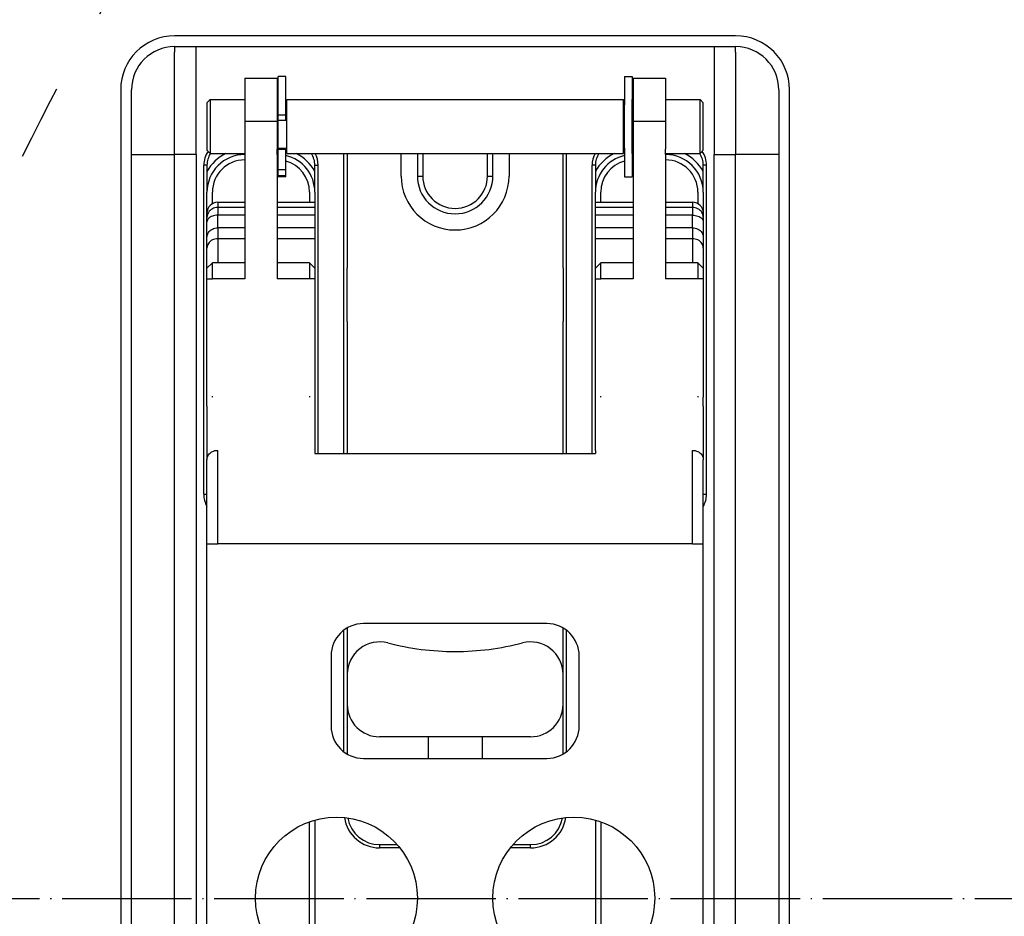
# Model space of a CAD drawing. Extents: x -1763 to 4575, y -3429 to 1051.
# Tile 151 of 174: x 3757 to 3848, y -1724 to -1640. Entities that reach past the tile are written whole.
import ezdxf

# ---------------------------------------------------------------- set-up
doc = ezdxf.new("R2010")
doc.units = 0
doc.linetypes.add('DASHED', pattern=[15, 7, -8])
doc.linetypes.add('DOT_CENTER', pattern=[14, 12, -1, 0, -1])
doc.layers.get('0').update_dxf_attribs({"linetype": 'CONTINUOUS'})
doc.layers.add('1', color=7, linetype='CONTINUOUS')

# ---------------------------------------------------------------- blocks, each defined once
blk = doc.blocks.new('E7018-24101__1', base_point=(4200, -1958.679))
at = {"color": 1, "linetype": 'CONTINUOUS'}
for p, q in [((3823, -1641.879), (3771, -1641.879)), ((3766, -1646.879), (3766, -1796.879)), ((3828, -1796.879), (3828, -1646.879))]:
    blk.add_line(p, q, dxfattribs=at)
for centre, start, end in [((3771, -1646.879), 90, 180), ((3823, -1646.879), 0, 90)]:
    blk.add_arc(centre, 5, start, end, dxfattribs=at)
blk = doc.blocks.new('BUSHING_E7018-21701_2__69', base_point=(3802, -1659.879))
at = {"color": 1, "linetype": 'CONTINUOUS'}
blk.add_arc((3797, -1654.879), 5, 180, 0, dxfattribs=at)
blk = doc.blocks.new('BUSHINGS_POGOTOWER__71', base_point=(4008, -1793.379))
blk.add_blockref('BUSHING_E7018-21701_2__69', (3802, -1659.879))
blk = doc.blocks.new('SMALLPARTS__109', base_point=(4240, -1972.179))
blk.add_blockref('BUSHINGS_POGOTOWER__71', (4008, -1793.379))
blk = doc.blocks.new('E7018-64101__110', base_point=(4240, -1972.179))
for name, p in [('SMALLPARTS__109', (4240, -1972.179)), ('E7018-24101__1', (4200, -1958.679))]:
    blk.add_blockref(name, p)
blk = doc.blocks.new('STIFF_ASSY_DUTBD__112', base_point=(4240, -1972.179))
blk.add_blockref('E7018-64101__110', (4240, -1972.179))
blk = doc.blocks.new('Z_STAGE_PLATE__113', base_point=(3827, -1800.879))
at = {"color": 1, "linetype": 'CONTINUOUS'}
for p, q in [((3771, -1642.879), (3773, -1642.879)), ((3771, -1642.879), (3771, -1643.379)), ((3771, -1652.879), (3771, -1643.379)), ((3773, -1652.879), (3773, -1642.879)), ((3773, -1642.879), (3821, -1642.879)), ((3821, -1642.879), (3821, -1652.879)), ((3821, -1642.879), (3823, -1642.879)), ((3823, -1643.379), (3823, -1642.879)), ((3823, -1643.379), (3823, -1652.879)), ((3767, -1652.879), (3767, -1646.879)), ((3827, -1646.879), (3827, -1652.879)), ((3767, -1663.379), (3767, -1652.879)), ((3767, -1652.879), (3771, -1652.879)), ((3773, -1652.879), (3771, -1652.879)), ((3771, -1663.379), (3771, -1652.879)), ((3773, -1652.879), (3773, -1790.879)), ((3786.7, -1680.62), (3786.7, -1652.79)), ((3787, -1652.79), (3787, -1655.874)), ((3807, -1655.974), (3807, -1652.79)), ((3807.3, -1652.79), (3807.3, -1680.62)), ((3821, -1790.879), (3821, -1652.879)), ((3821, -1652.879), (3823, -1652.879)), ((3827, -1652.879), (3823, -1652.879)), ((3823, -1663.379), (3823, -1652.879)), ((3827, -1652.879), (3827, -1663.379)), ((3774, -1653.879), (3773.7, -1653.879)), ((3773.7, -1684.379), (3773.7, -1653.879)), ((3774, -1653.879), (3774, -1656.379)), ((3784, -1653.879), (3784.3, -1653.879)), ((3784, -1656.379), (3784, -1653.879)), ((3784.3, -1680.62), (3784.3, -1653.879)), ((3810, -1653.879), (3809.7, -1653.879)), ((3809.7, -1680.62), (3809.7, -1653.879)), ((3810, -1653.879), (3810, -1656.379)), ((3820.3, -1653.879), (3820, -1653.879)), ((3820, -1656.379), (3820, -1653.879)), ((3820.3, -1684.379), (3820.3, -1653.879)), ((3774, -1658.302), (3774, -1656.379)), ((3784, -1656.379), (3784, -1657.302)), ((3787, -1655.874), (3787, -1663.379)), ((3807, -1663.379), (3807, -1655.974)), ((3810, -1657.302), (3810, -1656.379)), ((3820, -1656.379), (3820, -1658.302)), ((3784, -1657.302), (3784, -1657.787)), ((3810, -1657.787), (3810, -1657.302)), ((3784, -1657.787), (3784, -1658.516)), ((3810, -1658.516), (3810, -1657.787)), ((3774, -1658.715), (3774, -1658.302)), ((3774, -1659.122), (3774, -1658.715)), ((3774, -1660.553), (3774, -1659.122)), ((3784, -1658.516), (3784, -1659.687)), ((3810, -1659.687), (3810, -1658.516)), ((3820, -1658.302), (3820, -1658.715)), ((3820, -1658.715), (3820, -1659.122)), ((3820, -1659.122), (3820, -1660.553)), ((3784, -1659.687), (3784, -1660.687)), ((3810, -1660.687), (3810, -1659.687)), ((3774, -1661.553), (3774, -1660.553)), ((3784, -1660.687), (3784, -1663.424)), ((3810, -1663.424), (3810, -1660.687)), ((3820, -1660.553), (3820, -1661.553)), ((3774, -1663.424), (3774, -1661.553)), ((3820, -1661.553), (3820, -1663.424)), ((3767, -1665.379), (3767, -1663.379)), ((3771, -1663.879), (3771, -1663.379)), ((3774, -1664.424), (3774, -1663.424)), ((3784, -1663.424), (3784, -1664.424)), ((3787, -1668.379), (3787, -1663.379)), ((3807, -1663.379), (3807, -1668.379)), ((3810, -1664.424), (3810, -1663.424)), ((3820, -1663.424), (3820, -1664.424)), ((3823, -1663.879), (3823, -1663.379)), ((3827, -1663.379), (3827, -1665.379)), ((3771, -1667.879), (3771, -1663.879)), ((3774, -1668.383), (3774, -1664.424)), ((3784, -1664.424), (3784, -1668.883)), ((3810, -1668.883), (3810, -1664.424)), ((3820, -1664.424), (3820, -1668.383)), ((3823, -1667.879), (3823, -1663.879)), ((3767, -1665.879), (3767, -1665.379)), ((3827, -1665.379), (3827, -1665.879)), ((3767, -1666.379), (3767, -1665.879)), ((3767, -1668.379), (3767, -1666.379)), ((3827, -1665.879), (3827, -1666.379)), ((3827, -1666.379), (3827, -1668.379)), ((3771, -1668.316), (3771, -1667.879)), ((3823, -1668.379), (3823, -1667.879)), ((3767, -1694.879), (3767, -1668.379)), ((3771, -1668.379), (3771, -1668.316)), ((3771, -1694.879), (3771, -1668.379)), ((3774, -1669.379), (3774, -1668.383)), ((3784, -1668.883), (3784, -1669.879)), ((3787, -1668.379), (3787, -1680.62)), ((3807, -1680.62), (3807, -1668.379)), ((3810, -1669.879), (3810, -1668.883)), ((3820, -1668.383), (3820, -1669.379)), ((3823, -1694.879), (3823, -1668.379)), ((3827, -1668.379), (3827, -1694.879)), ((3774, -1675.29), (3774, -1669.379)), ((3784, -1669.879), (3784, -1675.29)), ((3810, -1675.29), (3810, -1669.879)), ((3820, -1669.379), (3820, -1675.29)), ((3774, -1675.379), (3774, -1675.29)), ((3774, -1676.209), (3774, -1675.379)), ((3784, -1675.29), (3784, -1675.343)), ((3784, -1675.343), (3784, -1675.379)), ((3784, -1675.379), (3784, -1680.313)), ((3810, -1675.343), (3810, -1675.29)), ((3810, -1675.379), (3810, -1675.343)), ((3810, -1680.313), (3810, -1675.379)), ((3820, -1675.29), (3820, -1675.379)), ((3820, -1676.209), (3820, -1675.379)), ((3774, -1676.209), (3774, -1681.179)), ((3820, -1676.209), (3820, -1681.179)), ((3784, -1680.313), (3784, -1680.62)), ((3810, -1680.313), (3810, -1680.62)), ((3774, -1684.379), (3774, -1681.179)), ((3820, -1684.379), (3820, -1681.179)), ((3773.7, -1684.379), (3774, -1684.379)), ((3820, -1684.379), (3820.3, -1684.379)), ((3767, -1696.879), (3767, -1694.879)), ((3771, -1695.379), (3771, -1694.879)), ((3771, -1699.379), (3771, -1695.379)), ((3823, -1695.379), (3823, -1694.879)), ((3823, -1699.379), (3823, -1695.379)), ((3827, -1694.879), (3827, -1696.879)), ((3767, -1697.879), (3767, -1696.879)), ((3786.7, -1708.279), (3786.7, -1696.979)), ((3787, -1696.781), (3787, -1697.379)), ((3787, -1697.379), (3787, -1701.077)), ((3807, -1697.879), (3807, -1696.781)), ((3807.3, -1696.979), (3807.3, -1708.279)), ((3827, -1696.879), (3827, -1697.879)), ((3767, -1699.879), (3767, -1697.879)), ((3807, -1701.077), (3807, -1697.879)), ((3827, -1697.879), (3827, -1699.879)), ((3767, -1743.879), (3767, -1699.879)), ((3771, -1699.816), (3771, -1699.379)), ((3771, -1699.879), (3771, -1699.816)), ((3771, -1743.879), (3771, -1699.879)), ((3823, -1699.879), (3823, -1699.379)), ((3823, -1743.879), (3823, -1699.879)), ((3827, -1699.879), (3827, -1743.879)), ((3787, -1701.077), (3787, -1703.879)), ((3807, -1703.879), (3807, -1701.077)), ((3787, -1703.879), (3787, -1708.477)), ((3807, -1708.477), (3807, -1703.879)), ((3790, -1716.879), (3791.63, -1716.879)), ((3790, -1716.879), (3790, -1717.179)), ((3791.881, -1717.179), (3790, -1717.179)), ((3804, -1717.179), (3802.119, -1717.179)), ((3802.37, -1716.879), (3804, -1716.879)), ((3804, -1717.179), (3804, -1716.879))]:
    blk.add_line(p, q, dxfattribs=at)
for centre, radius, start, end in [((3771, -1646.879), 4, 90, 180), ((3823, -1646.879), 4, 0, 90), ((3776, -1653.879), 2.3, 145.83675, 180), ((3818, -1653.879), 2.3, 0, 34.16325), ((3776, -1653.879), 2, 147.02803, 180), ((3782, -1653.879), 2, 0, 32.97197), ((3782, -1653.879), 2.3, 0, 28.24497), ((3812, -1653.879), 2.3, 151.75503, 180), ((3812, -1653.879), 2, 147.02803, 180), ((3818, -1653.879), 2, 0, 32.97197), ((3776, -1684.379), 2.3, 180, -150.40815), ((3818, -1684.379), 2.3, -29.59185, 0), ((3790, -1713.879), 3.3, -171.44339, -90), ((3790, -1713.879), 3, -169.86037, -90), ((3804, -1713.879), 3.3, -90, -8.55661), ((3804, -1713.879), 3, -90, -10.13963)]:
    blk.add_arc(centre, radius, start, end, dxfattribs=at)
blk = doc.blocks.new('PIN_E7018-23703_3__116', base_point=(3827, -1699.879))
at = {"color": 1, "linetype": 'CONTINUOUS'}
for p, q in [((3823, -1695.379), (3823, -1694.879)), ((3823, -1699.379), (3823, -1695.379)), ((3827, -1694.879), (3827, -1696.879)), ((3827, -1697.879), (3827, -1699.879)), ((3823, -1699.879), (3823, -1699.379))]:
    blk.add_line(p, q, dxfattribs=at)
blk = doc.blocks.new('PIN_E7018-23703_4__117', base_point=(3827, -1668.379))
at = {"color": 1, "linetype": 'CONTINUOUS'}
for p, q in [((3823, -1663.879), (3823, -1663.379)), ((3827, -1663.379), (3827, -1665.379)), ((3823, -1667.879), (3823, -1663.879)), ((3827, -1666.379), (3827, -1668.379)), ((3823, -1668.379), (3823, -1667.879))]:
    blk.add_line(p, q, dxfattribs=at)
blk = doc.blocks.new('PIN_E7018-23703_6__118', base_point=(3790.5, -1699.879))
at = {"color": 1, "linetype": 'CONTINUOUS'}
for p, q in [((3767, -1696.879), (3767, -1694.879)), ((3771, -1695.379), (3771, -1694.879)), ((3771, -1699.379), (3771, -1695.379)), ((3767, -1699.879), (3767, -1697.879)), ((3771, -1699.816), (3771, -1699.379)), ((3771, -1699.879), (3771, -1699.816))]:
    blk.add_line(p, q, dxfattribs=at)
blk = doc.blocks.new('PIN_E7018-23703_5__121', base_point=(3771, -1668.379))
at = {"color": 1, "linetype": 'CONTINUOUS'}
for p, q in [((3767, -1665.379), (3767, -1663.379)), ((3771, -1663.879), (3771, -1663.379)), ((3771, -1667.879), (3771, -1663.879)), ((3767, -1668.379), (3767, -1666.379)), ((3771, -1668.316), (3771, -1667.879)), ((3771, -1668.379), (3771, -1668.316))]:
    blk.add_line(p, q, dxfattribs=at)
blk = doc.blocks.new('LATCHPINS__122', base_point=(3827, -1780.379))
for name, p in [('PIN_E7018-23703_5__121', (3771, -1668.379)), ('PIN_E7018-23703_4__117', (3827, -1668.379)), ('PIN_E7018-23703_6__118', (3790.5, -1699.879)), ('PIN_E7018-23703_3__116', (3827, -1699.879))]:
    blk.add_blockref(name, p)
blk = doc.blocks.new('RETAIN_RING_DIN6799-4__123', base_point=(3813.4, -1654.94))
at = {"color": 1, "linetype": 'CONTINUOUS'}
for p, q in [((3812.7, -1645.64), (3812.7, -1648.29)), ((3812.7, -1645.64), (3813.4, -1645.64)), ((3813.4, -1645.64), (3813.4, -1647.79)), ((3813.4, -1647.848), (3813.4, -1647.79)), ((3813.4, -1648.033), (3813.4, -1647.848)), ((3813.4, -1648.131), (3813.4, -1648.033)), ((3813.4, -1648.29), (3813.4, -1648.131)), ((3812.7, -1652.29), (3812.7, -1648.29)), ((3813.4, -1648.316), (3813.4, -1648.29)), ((3813.4, -1648.598), (3813.4, -1648.316)), ((3813.4, -1648.636), (3813.4, -1648.598)), ((3813.4, -1651.945), (3813.4, -1648.636)), ((3812.7, -1652.29), (3812.7, -1654.94)), ((3813.4, -1651.983), (3813.4, -1651.945)), ((3813.4, -1652.265), (3813.4, -1651.983)), ((3813.4, -1652.29), (3813.4, -1652.265)), ((3813.4, -1652.45), (3813.4, -1652.29)), ((3813.4, -1652.548), (3813.4, -1652.45)), ((3813.4, -1652.733), (3813.4, -1652.548)), ((3813.4, -1652.79), (3813.4, -1652.733)), ((3813.4, -1652.79), (3813.4, -1654.94)), ((3812.7, -1654.94), (3813.4, -1654.94))]:
    blk.add_line(p, q, dxfattribs=at)
blk = doc.blocks.new('RAIL_E7018-23701_2__124', base_point=(3784, -1766.79))
at = {"color": 1, "linetype": 'CONTINUOUS'}
for p, q in [((3777.5, -1645.79), (3777.5, -1649.79)), ((3777.5, -1645.79), (3780.5, -1645.79)), ((3780.5, -1645.79), (3780.5, -1649.79)), ((3777.5, -1649.79), (3780.5, -1649.79)), ((3777.5, -1649.79), (3777.5, -1652.379)), ((3780.5, -1649.79), (3780.5, -1652.379)), ((3777.5, -1652.379), (3777.5, -1652.879)), ((3780.5, -1652.879), (3780.5, -1652.379)), ((3777.5, -1652.879), (3777.5, -1653.379)), ((3777.5, -1653.379), (3777.5, -1662.924)), ((3780.5, -1652.879), (3780.5, -1653.379)), ((3780.5, -1653.379), (3780.5, -1662.924)), ((3774, -1663.424), (3774.5, -1662.924)), ((3774, -1664.424), (3774, -1663.424)), ((3777.5, -1662.924), (3774.5, -1662.924)), ((3774.5, -1664.424), (3774.5, -1662.924)), ((3777.5, -1662.924), (3777.5, -1664.424)), ((3780.5, -1662.924), (3780.5, -1664.424)), ((3783.5, -1662.924), (3780.5, -1662.924)), ((3783.5, -1662.924), (3783.5, -1664.424)), ((3784, -1663.424), (3783.5, -1662.924)), ((3784, -1663.424), (3784, -1664.424)), ((3774, -1664.424), (3774.5, -1664.424)), ((3774, -1668.383), (3774, -1664.424)), ((3777.5, -1664.424), (3774.5, -1664.424)), ((3783.5, -1664.424), (3780.5, -1664.424)), ((3784, -1664.424), (3783.5, -1664.424)), ((3784, -1664.424), (3784, -1668.883)), ((3774, -1669.379), (3774, -1668.383)), ((3784, -1668.883), (3784, -1669.879)), ((3774, -1675.29), (3774, -1669.379)), ((3784, -1669.879), (3784, -1675.29)), ((3774, -1675.379), (3774, -1675.29)), ((3774, -1676.209), (3774, -1675.379)), ((3774.5, -1675.379), (3774.5, -1675.29)), ((3783.5, -1675.29), (3783.5, -1675.379)), ((3784, -1675.29), (3784, -1675.343)), ((3784, -1675.343), (3784, -1675.379)), ((3784, -1675.379), (3784, -1680.313)), ((3774, -1676.209), (3774, -1681.179)), ((3784, -1680.313), (3784, -1680.62)), ((3774, -1684.379), (3774, -1681.179)), ((3774, -1688.973), (3774, -1684.379)), ((3774, -1737.29), (3774, -1688.973)), ((3783.5, -1728.905), (3783.5, -1714.763)), ((3784, -1714.605), (3784, -1729.062)), ((3774, -1748.157), (3774, -1737.29)), ((3774, -1749.157), (3774, -1748.157)), ((3777.5, -1762.591), (3777.5, -1762.79)), ((3777.5, -1762.79), (3777.5, -1764.379)), ((3777.5, -1762.79), (3777.704, -1762.79)), ((3777.5, -1764.379), (3777.5, -1764.879)), ((3777.5, -1764.879), (3777.5, -1765.379)), ((3780.5, -1764.879), (3780.5, -1764.785)), ((3780.5, -1764.879), (3780.5, -1765.379)), ((3777.5, -1765.379), (3777.5, -1766.79)), ((3780.5, -1765.379), (3780.5, -1766.79)), ((3777.5, -1766.79), (3780.5, -1766.79))]:
    blk.add_line(p, q, dxfattribs=at)
blk = doc.blocks.new('RAIL_E7018-23701_1__125', base_point=(3820, -1766.79))
at = {"color": 1, "linetype": 'CONTINUOUS'}
for p, q in [((3813.5, -1645.79), (3816.5, -1645.79)), ((3813.5, -1645.79), (3813.5, -1649.79)), ((3816.5, -1645.79), (3816.5, -1649.79)), ((3813.5, -1649.79), (3813.5, -1652.379)), ((3813.5, -1649.79), (3816.5, -1649.79)), ((3816.5, -1649.79), (3816.5, -1652.379)), ((3813.5, -1652.379), (3813.5, -1652.879)), ((3816.5, -1652.879), (3816.5, -1652.379)), ((3813.5, -1652.879), (3813.5, -1653.379)), ((3813.5, -1653.379), (3813.5, -1662.924)), ((3816.5, -1652.879), (3816.5, -1653.379)), ((3816.5, -1653.379), (3816.5, -1662.924)), ((3810, -1663.424), (3810.5, -1662.924)), ((3810, -1664.424), (3810, -1663.424)), ((3813.5, -1662.924), (3810.5, -1662.924)), ((3810.5, -1664.424), (3810.5, -1662.924)), ((3813.5, -1662.924), (3813.5, -1664.424)), ((3819.5, -1662.924), (3816.5, -1662.924)), ((3816.5, -1662.924), (3816.5, -1664.424)), ((3819.5, -1662.924), (3819.5, -1664.424)), ((3820, -1663.424), (3819.5, -1662.924)), ((3820, -1663.424), (3820, -1664.424)), ((3810, -1668.883), (3810, -1664.424)), ((3810, -1664.424), (3810.5, -1664.424)), ((3813.5, -1664.424), (3810.5, -1664.424)), ((3819.5, -1664.424), (3816.5, -1664.424)), ((3820, -1664.424), (3819.5, -1664.424)), ((3820, -1664.424), (3820, -1668.383)), ((3810, -1669.879), (3810, -1668.883)), ((3820, -1668.383), (3820, -1669.379)), ((3810, -1675.29), (3810, -1669.879)), ((3820, -1669.379), (3820, -1675.29)), ((3810, -1675.343), (3810, -1675.29)), ((3810, -1675.379), (3810, -1675.343)), ((3810, -1680.313), (3810, -1675.379)), ((3819.5, -1675.29), (3819.5, -1675.379)), ((3820, -1675.29), (3820, -1675.379)), ((3820, -1676.209), (3820, -1675.379)), ((3820, -1676.209), (3820, -1681.179)), ((3810, -1680.313), (3810, -1680.62)), ((3820, -1684.379), (3820, -1681.179)), ((3820, -1688.973), (3820, -1684.379)), ((3820, -1737.29), (3820, -1688.973)), ((3810, -1714.605), (3810, -1729.062)), ((3810.5, -1714.763), (3810.5, -1728.905)), ((3820, -1748.157), (3820, -1737.29)), ((3820, -1749.157), (3820, -1748.157)), ((3816.296, -1762.79), (3816.5, -1762.79)), ((3816.5, -1762.591), (3816.5, -1762.79)), ((3816.5, -1762.79), (3816.5, -1764.379)), ((3813.5, -1764.785), (3813.5, -1764.879)), ((3813.5, -1764.879), (3813.5, -1765.379)), ((3816.5, -1764.879), (3816.5, -1764.379)), ((3816.5, -1764.879), (3816.5, -1765.379)), ((3813.5, -1765.379), (3813.5, -1766.79)), ((3816.5, -1765.379), (3816.5, -1766.79)), ((3813.5, -1766.79), (3816.5, -1766.79))]:
    blk.add_line(p, q, dxfattribs=at)
blk = doc.blocks.new('RETAIN_RING_DIN6799-4__126', base_point=(3781.3, -1654.94))
at = {"color": 1, "linetype": 'CONTINUOUS'}
for p, q in [((3780.6, -1647.79), (3780.6, -1645.64)), ((3781.3, -1645.64), (3780.6, -1645.64)), ((3781.3, -1648.29), (3781.3, -1645.64)), ((3780.6, -1648.29), (3780.6, -1647.79)), ((3780.6, -1648.31), (3780.6, -1648.29)), ((3780.6, -1648.613), (3780.6, -1648.31)), ((3780.6, -1648.876), (3780.6, -1648.613)), ((3780.6, -1649.134), (3780.6, -1648.876)), ((3780.6, -1649.225), (3780.6, -1649.134)), ((3781.3, -1649.225), (3781.3, -1648.29)), ((3780.6, -1649.261), (3780.6, -1649.225)), ((3781.3, -1649.225), (3780.6, -1649.225)), ((3780.6, -1649.365), (3780.6, -1649.261)), ((3780.6, -1649.382), (3780.6, -1649.365)), ((3780.6, -1649.544), (3780.6, -1649.382)), ((3780.6, -1649.717), (3780.6, -1649.544)), ((3780.6, -1651.718), (3780.6, -1649.717)), ((3781.3, -1649.717), (3780.6, -1649.717)), ((3781.3, -1649.717), (3781.3, -1649.225)), ((3780.6, -1651.782), (3780.6, -1651.718)), ((3780.6, -1651.809), (3780.6, -1651.782)), ((3780.6, -1651.913), (3780.6, -1651.809)), ((3780.6, -1652.29), (3780.6, -1651.913)), ((3780.6, -1652.29), (3780.6, -1652.29)), ((3780.6, -1652.427), (3780.6, -1652.29)), ((3780.6, -1652.79), (3780.6, -1652.427)), ((3781.3, -1652.427), (3780.6, -1652.427)), ((3781.3, -1652.427), (3781.3, -1652.29)), ((3781.3, -1654.289), (3781.3, -1652.427)), ((3780.6, -1654.289), (3780.6, -1652.79)), ((3781.3, -1654.289), (3780.6, -1654.289)), ((3780.6, -1654.863), (3780.6, -1654.289)), ((3781.3, -1654.863), (3781.3, -1654.289)), ((3781.3, -1654.863), (3780.6, -1654.863)), ((3780.6, -1654.94), (3780.6, -1654.863)), ((3781.3, -1654.94), (3780.6, -1654.94)), ((3781.3, -1654.94), (3781.3, -1654.863))]:
    blk.add_line(p, q, dxfattribs=at)
blk = doc.blocks.new('PIN_E7018-23702_2__131', base_point=(3820, -1652.79))
at = {"color": 1, "linetype": 'CONTINUOUS'}
for p, q in [((3774, -1648.09), (3774.3, -1647.79)), ((3774, -1648.09), (3774, -1652.49)), ((3774.3, -1647.79), (3777.5, -1647.79)), ((3774.3, -1647.79), (3774.3, -1652.79)), ((3780.5, -1647.79), (3780.6, -1647.79)), ((3780.6, -1648.29), (3780.6, -1647.79)), ((3781.4, -1647.79), (3812.6, -1647.79)), ((3781.4, -1648.29), (3781.4, -1647.79)), ((3812.6, -1648.29), (3812.6, -1647.79)), ((3813.4, -1647.848), (3813.4, -1647.79)), ((3813.4, -1647.79), (3813.5, -1647.79)), ((3813.4, -1648.033), (3813.4, -1647.848)), ((3813.4, -1648.131), (3813.4, -1648.033)), ((3813.4, -1648.29), (3813.4, -1648.131)), ((3816.5, -1647.79), (3819.7, -1647.79)), ((3819.7, -1652.79), (3819.7, -1647.79)), ((3820, -1648.09), (3819.7, -1647.79)), ((3820, -1652.49), (3820, -1648.09)), ((3780.6, -1648.31), (3780.6, -1648.29)), ((3780.6, -1648.613), (3780.6, -1648.31)), ((3780.6, -1648.876), (3780.6, -1648.613)), ((3780.6, -1649.134), (3780.6, -1648.876)), ((3780.6, -1649.225), (3780.6, -1649.134)), ((3781.3, -1648.29), (3781.4, -1648.29)), ((3781.4, -1652.29), (3781.4, -1648.29)), ((3812.6, -1652.29), (3812.6, -1648.29)), ((3812.6, -1648.29), (3812.7, -1648.29)), ((3813.4, -1648.316), (3813.4, -1648.29)), ((3813.4, -1648.598), (3813.4, -1648.316)), ((3813.4, -1648.636), (3813.4, -1648.598)), ((3813.4, -1651.945), (3813.4, -1648.636)), ((3780.6, -1649.261), (3780.6, -1649.225)), ((3780.6, -1649.365), (3780.6, -1649.261)), ((3780.6, -1649.382), (3780.6, -1649.365)), ((3780.6, -1649.544), (3780.6, -1649.382)), ((3780.6, -1649.717), (3780.6, -1649.544)), ((3780.6, -1651.718), (3780.6, -1649.717)), ((3780.6, -1651.782), (3780.6, -1651.718)), ((3780.6, -1651.809), (3780.6, -1651.782)), ((3780.6, -1651.913), (3780.6, -1651.809)), ((3774, -1652.49), (3774.3, -1652.79)), ((3780.6, -1652.29), (3780.6, -1651.913)), ((3780.6, -1652.29), (3780.6, -1652.29)), ((3780.6, -1652.427), (3780.6, -1652.29)), ((3780.6, -1652.29), (3781.4, -1652.29)), ((3780.6, -1652.79), (3780.6, -1652.427)), ((3781.4, -1652.79), (3781.4, -1652.29)), ((3812.6, -1652.79), (3812.6, -1652.29)), ((3812.6, -1652.29), (3812.7, -1652.29)), ((3813.4, -1651.983), (3813.4, -1651.945)), ((3813.4, -1652.265), (3813.4, -1651.983)), ((3813.4, -1652.29), (3813.4, -1652.265)), ((3813.4, -1652.45), (3813.4, -1652.29)), ((3813.4, -1652.548), (3813.4, -1652.45)), ((3813.4, -1652.733), (3813.4, -1652.548)), ((3813.4, -1652.79), (3813.4, -1652.733)), ((3820, -1652.49), (3819.7, -1652.79)), ((3774.3, -1652.79), (3777.5, -1652.79)), ((3780.5, -1652.79), (3780.6, -1652.79)), ((3781.4, -1652.79), (3812.6, -1652.79)), ((3813.4, -1652.79), (3813.5, -1652.79)), ((3816.5, -1652.79), (3819.7, -1652.79))]:
    blk.add_line(p, q, dxfattribs=at)
blk = doc.blocks.new('LEVER_E7018-25001__132', base_point=(3820, -1766.12))
at = {"color": 1, "linetype": 'CONTINUOUS'}
for p, q in [((3775, -1657.302), (3775, -1657.787)), ((3775, -1657.302), (3777.5, -1657.302)), ((3780.5, -1657.302), (3784, -1657.302)), ((3784, -1657.302), (3784, -1657.787)), ((3810, -1657.302), (3813.5, -1657.302)), ((3810, -1657.787), (3810, -1657.302)), ((3816.5, -1657.302), (3819, -1657.302)), ((3819, -1657.302), (3819, -1657.787)), ((3775, -1657.787), (3775, -1658.516)), ((3777.5, -1657.787), (3775, -1657.787)), ((3784, -1657.787), (3780.5, -1657.787)), ((3784, -1657.787), (3784, -1658.516)), ((3813.5, -1657.787), (3810, -1657.787)), ((3810, -1658.516), (3810, -1657.787)), ((3819, -1657.787), (3816.5, -1657.787)), ((3819, -1657.787), (3819, -1658.516)), ((3774, -1658.715), (3774, -1658.302)), ((3774, -1659.122), (3774, -1658.715)), ((3774, -1660.553), (3774, -1659.122)), ((3775, -1659.687), (3775, -1658.516)), ((3777.5, -1658.516), (3775, -1658.516)), ((3784, -1658.516), (3780.5, -1658.516)), ((3784, -1658.516), (3784, -1659.687)), ((3813.5, -1658.516), (3810, -1658.516)), ((3810, -1659.687), (3810, -1658.516)), ((3819, -1658.516), (3816.5, -1658.516)), ((3819, -1659.687), (3819, -1658.516)), ((3820, -1658.302), (3820, -1658.715)), ((3820, -1658.715), (3820, -1659.122)), ((3820, -1659.122), (3820, -1660.553)), ((3775, -1659.687), (3775, -1660.687)), ((3777.5, -1659.687), (3775, -1659.687)), ((3784, -1659.687), (3780.5, -1659.687)), ((3784, -1659.687), (3784, -1660.687)), ((3813.5, -1659.687), (3810, -1659.687)), ((3810, -1660.687), (3810, -1659.687)), ((3819, -1659.687), (3816.5, -1659.687)), ((3819, -1659.687), (3819, -1660.687)), ((3774, -1661.553), (3774, -1660.553)), ((3775, -1660.687), (3775, -1662.924)), ((3777.5, -1660.687), (3775, -1660.687)), ((3784, -1660.687), (3780.5, -1660.687)), ((3784, -1660.687), (3784, -1663.424)), ((3813.5, -1660.687), (3810, -1660.687)), ((3810, -1663.424), (3810, -1660.687)), ((3819, -1660.687), (3816.5, -1660.687)), ((3819, -1660.687), (3819, -1662.924)), ((3820, -1660.553), (3820, -1661.553)), ((3774, -1663.424), (3774, -1661.553)), ((3820, -1661.553), (3820, -1663.424)), ((3774, -1664.424), (3774, -1663.424)), ((3784, -1663.424), (3784, -1664.424)), ((3810, -1664.424), (3810, -1663.424)), ((3820, -1663.424), (3820, -1664.424)), ((3774, -1668.383), (3774, -1664.424)), ((3784, -1664.424), (3784, -1668.883)), ((3810, -1668.883), (3810, -1664.424)), ((3820, -1664.424), (3820, -1668.383)), ((3774, -1669.379), (3774, -1668.383)), ((3784, -1668.883), (3784, -1669.879)), ((3810, -1669.879), (3810, -1668.883)), ((3820, -1668.383), (3820, -1669.379)), ((3774, -1675.29), (3774, -1669.379)), ((3784, -1669.879), (3784, -1675.29)), ((3810, -1675.29), (3810, -1669.879)), ((3820, -1669.379), (3820, -1675.29)), ((3774, -1675.379), (3774, -1675.29)), ((3774, -1676.209), (3774, -1675.379)), ((3784, -1675.29), (3784, -1675.343)), ((3784, -1675.343), (3784, -1675.379)), ((3784, -1675.379), (3784, -1680.313)), ((3810, -1675.343), (3810, -1675.29)), ((3810, -1675.379), (3810, -1675.343)), ((3810, -1680.313), (3810, -1675.379)), ((3820, -1675.29), (3820, -1675.379)), ((3820, -1676.209), (3820, -1675.379)), ((3774, -1676.209), (3774, -1681.179)), ((3820, -1676.209), (3820, -1681.179)), ((3775, -1688.973), (3775, -1680.313)), ((3784, -1680.313), (3784, -1680.62)), ((3784, -1680.62), (3810, -1680.62)), ((3810, -1680.313), (3810, -1680.62)), ((3819, -1688.973), (3819, -1680.313)), ((3774, -1684.379), (3774, -1681.179)), ((3820, -1684.379), (3820, -1681.179)), ((3774, -1688.973), (3774, -1684.379)), ((3820, -1688.973), (3820, -1684.379)), ((3774, -1737.29), (3774, -1688.973)), ((3774, -1688.973), (3775, -1688.973)), ((3819, -1688.973), (3775, -1688.973)), ((3819, -1688.973), (3820, -1688.973)), ((3820, -1737.29), (3820, -1688.973)), ((3805.5, -1696.379), (3788.5, -1696.379)), ((3785.5, -1699.379), (3785.5, -1705.879)), ((3808.5, -1705.879), (3808.5, -1699.379)), ((3788.5, -1708.879), (3805.5, -1708.879)), ((3788.5, -1734.788), (3805.5, -1734.788)), ((3774, -1748.157), (3774, -1737.29)), ((3820, -1748.157), (3820, -1737.29)), ((3785.5, -1737.788), (3785.5, -1744.288)), ((3808.5, -1744.288), (3808.5, -1737.788)), ((3788.5, -1747.288), (3805.5, -1747.288)), ((3774, -1749.157), (3774, -1748.157)), ((3820, -1749.157), (3820, -1748.157)), ((3774, -1754.12), (3774, -1749.157)), ((3820, -1754.12), (3820, -1749.157)), ((3786, -1766.12), (3808, -1766.12))]:
    blk.add_line(p, q, dxfattribs=at)
for centre in [(3786, -1721.834), (3808, -1721.834)]:
    blk.add_circle(centre, 7.5, dxfattribs=at)
for centre, radius, start, end in [((3775, -1658.302), 1, 90, 180), ((3819, -1658.302), 1, 0, 90), ((3788.5, -1699.379), 3, 90, 180), ((3805.5, -1699.379), 3, 0, 90), ((3788.5, -1705.879), 3, 180, -90), ((3805.5, -1705.879), 3, -90, 0), ((3788.5, -1737.788), 3, 90, 180), ((3805.5, -1737.788), 3, 0, 90), ((3788.5, -1744.288), 3, 180, -90), ((3805.5, -1744.288), 3, -90, 0), ((3786, -1754.12), 12, 180, -90), ((3808, -1754.12), 12, -90, 0)]:
    blk.add_arc(centre, radius, start, end, dxfattribs=at)
for points in [[(3775, -1657.787), (3774.824, -1657.787), (3774.652, -1657.83), (3774.348, -1657.993), (3774.222, -1658.11), (3774.046, -1658.392), (3774, -1658.552), (3774, -1658.715)], [(3820, -1658.715), (3820, -1658.552), (3819.954, -1658.392), (3819.778, -1658.11), (3819.652, -1657.993), (3819.348, -1657.83), (3819.176, -1657.787), (3819, -1657.787)], [(3775, -1658.516), (3774.824, -1658.516), (3774.652, -1658.544), (3774.348, -1658.651), (3774.222, -1658.727), (3774.046, -1658.912), (3774, -1659.016), (3774, -1659.122)], [(3819, -1658.516), (3819.176, -1658.516), (3819.348, -1658.544), (3819.652, -1658.651), (3819.778, -1658.727), (3819.954, -1658.912), (3820, -1659.016), (3820, -1659.122)], [(3774, -1660.553), (3774, -1660.401), (3774.046, -1660.252), (3774.222, -1659.988), (3774.348, -1659.879), (3774.652, -1659.727), (3774.824, -1659.687), (3775, -1659.687)], [(3819, -1659.687), (3819.176, -1659.687), (3819.348, -1659.727), (3819.652, -1659.879), (3819.778, -1659.988), (3819.954, -1660.252), (3820, -1660.401), (3820, -1660.553)], [(3775, -1660.687), (3774.824, -1660.687), (3774.652, -1660.727), (3774.348, -1660.879), (3774.222, -1660.988), (3774.046, -1661.252), (3774, -1661.401), (3774, -1661.553)], [(3820, -1661.553), (3820, -1661.401), (3819.954, -1661.252), (3819.778, -1660.988), (3819.652, -1660.879), (3819.348, -1660.727), (3819.176, -1660.687), (3819, -1660.687)], [(3774, -1681.179), (3774, -1681.027), (3774.046, -1680.877), (3774.222, -1680.614), (3774.348, -1680.505), (3774.652, -1680.353), (3774.824, -1680.313), (3775, -1680.313)], [(3819, -1680.313), (3819.176, -1680.313), (3819.348, -1680.353), (3819.652, -1680.505), (3819.778, -1680.614), (3819.954, -1680.877), (3820, -1681.027), (3820, -1681.179)]]:
    blk.add_open_spline(points, degree=3, knots=[0, 0, 0, 0, 1, 1, 2, 2, 3, 3, 3, 3], dxfattribs=at)
blk = doc.blocks.new('CLAMP_ASSY__133', base_point=(3820, -1787.094))
for name, p in [('RAIL_E7018-23701_2__124', (3784, -1766.79)), ('RETAIN_RING_DIN6799-4__126', (3781.3, -1654.94)), ('RAIL_E7018-23701_1__125', (3820, -1766.79)), ('RETAIN_RING_DIN6799-4__123', (3813.4, -1654.94)), ('PIN_E7018-23702_2__131', (3820, -1652.79)), ('LEVER_E7018-25001__132', (3820, -1766.12))]:
    blk.add_blockref(name, p)
blk = doc.blocks.new('LATCH_E7018-21201_2__135', base_point=(3807, -1706.879))
at = {"color": 1, "linetype": 'CONTINUOUS'}
for p, q in [((3787, -1652.79), (3787, -1655.874)), ((3792, -1654.879), (3792, -1652.79)), ((3793.5, -1652.79), (3793.5, -1654.879)), ((3794, -1652.79), (3794, -1654.879)), ((3800, -1654.879), (3800, -1652.79)), ((3800.5, -1654.879), (3800.5, -1652.79)), ((3802, -1652.79), (3802, -1654.879)), ((3807, -1655.974), (3807, -1652.79)), ((3793.5, -1654.879), (3794, -1654.879)), ((3800, -1654.879), (3800.5, -1654.879)), ((3787, -1655.874), (3787, -1663.379)), ((3807, -1663.379), (3807, -1655.974)), ((3787, -1668.379), (3787, -1663.379)), ((3807, -1663.379), (3807, -1668.379)), ((3787, -1668.379), (3787, -1680.62)), ((3807, -1680.62), (3807, -1668.379)), ((3787, -1696.781), (3787, -1697.379)), ((3787, -1697.379), (3787, -1701.077)), ((3807, -1697.879), (3807, -1696.781)), ((3807, -1701.077), (3807, -1697.879)), ((3787, -1701.077), (3787, -1703.879)), ((3807, -1703.879), (3807, -1701.077)), ((3804, -1706.879), (3790, -1706.879))]:
    blk.add_line(p, q, dxfattribs=at)
for centre, radius, start, end in [((3797, -1654.879), 5, 180, 0), ((3797, -1654.879), 3.5, 180, 0), ((3797, -1654.879), 3, 180, 0), ((3790, -1701.077), 3, 75.52249, 180), ((3797, -1673.966), 25, -104.47751, -90), ((3797, -1673.966), 25, -90, -75.52249), ((3804, -1701.077), 3, 0, 104.47751), ((3790, -1703.879), 3, 180, -90), ((3804, -1703.879), 3, -90, 0)]:
    blk.add_arc(centre, radius, start, end, dxfattribs=at)
blk = doc.blocks.new('DOWEL_PIN_5X50_DIN6325_136', base_point=(3799.5, -1736.879))
at = {"color": 1, "linetype": 'CONTINUOUS'}
for p, q in [((3794.5, -1706.879), (3794.5, -1708.879)), ((3799.5, -1706.879), (3799.5, -1708.879)), ((3794.5, -1734.788), (3794.5, -1736.879)), ((3799.5, -1734.788), (3799.5, -1736.879))]:
    blk.add_line(p, q, dxfattribs=at)
blk = doc.blocks.new('LOCK_ASSY__137', base_point=(3807, -1794.879))
for name, p in [('LATCH_E7018-21201_2__135', (3807, -1706.879)), ('DOWEL_PIN_5X50_DIN6325_136', (3799.5, -1736.879))]:
    blk.add_blockref(name, p)
blk = doc.blocks.new('Z-STAGE_ASSY__138', base_point=(3827, -1800.879))
for name, p in [('Z_STAGE_PLATE__113', (3827, -1800.879)), ('CLAMP_ASSY__133', (3820, -1787.094)), ('LOCK_ASSY__137', (3807, -1794.879)), ('LATCHPINS__122', (3827, -1780.379))]:
    blk.add_blockref(name, p)
blk = doc.blocks.new('PLATE_E7018-27702__139', base_point=(3827, -1800.879))
at = {"color": 1, "linetype": 'CONTINUOUS'}
for p, q in [((3771, -1642.879), (3773, -1642.879)), ((3771, -1642.879), (3771, -1643.379)), ((3773, -1642.879), (3821, -1642.879)), ((3821, -1642.879), (3823, -1642.879)), ((3823, -1643.379), (3823, -1642.879)), ((3767, -1652.879), (3767, -1646.879)), ((3827, -1646.879), (3827, -1652.879)), ((3777.5, -1652.379), (3777.5, -1652.879)), ((3780.5, -1652.879), (3780.5, -1652.379)), ((3813.5, -1652.379), (3813.5, -1652.879)), ((3816.5, -1652.879), (3816.5, -1652.379)), ((3767, -1663.379), (3767, -1652.879)), ((3827, -1652.879), (3827, -1663.379)), ((3774, -1658.302), (3774, -1656.379)), ((3774.5, -1657.436), (3774.5, -1656.379)), ((3783.5, -1656.379), (3783.5, -1657.302)), ((3784, -1656.379), (3784, -1657.302)), ((3810, -1657.302), (3810, -1656.379)), ((3810.5, -1657.302), (3810.5, -1656.379)), ((3819.5, -1656.379), (3819.5, -1657.436)), ((3820, -1656.379), (3820, -1658.302)), ((3784, -1657.302), (3784, -1657.787)), ((3810, -1657.787), (3810, -1657.302)), ((3784, -1657.787), (3784, -1658.516)), ((3810, -1658.516), (3810, -1657.787)), ((3774, -1658.715), (3774, -1658.302)), ((3774, -1659.122), (3774, -1658.715)), ((3774, -1660.553), (3774, -1659.122)), ((3784, -1658.516), (3784, -1659.687)), ((3810, -1659.687), (3810, -1658.516)), ((3820, -1658.302), (3820, -1658.715)), ((3820, -1658.715), (3820, -1659.122)), ((3820, -1659.122), (3820, -1660.553)), ((3784, -1659.687), (3784, -1660.687)), ((3810, -1660.687), (3810, -1659.687)), ((3774, -1661.553), (3774, -1660.553)), ((3784, -1660.687), (3784, -1663.424)), ((3810, -1663.424), (3810, -1660.687)), ((3820, -1660.553), (3820, -1661.553)), ((3774, -1663.424), (3774, -1661.553)), ((3820, -1661.553), (3820, -1663.424)), ((3767, -1665.379), (3767, -1663.379)), ((3774, -1664.424), (3774, -1663.424)), ((3774.5, -1664.424), (3774.5, -1662.924)), ((3783.5, -1662.924), (3783.5, -1664.424)), ((3784, -1663.424), (3784, -1664.424)), ((3810, -1664.424), (3810, -1663.424)), ((3810.5, -1664.424), (3810.5, -1662.924)), ((3819.5, -1662.924), (3819.5, -1664.424)), ((3820, -1663.424), (3820, -1664.424)), ((3827, -1663.379), (3827, -1665.379)), ((3774, -1668.383), (3774, -1664.424)), ((3784, -1664.424), (3784, -1668.883)), ((3810, -1668.883), (3810, -1664.424)), ((3820, -1664.424), (3820, -1668.383)), ((3767, -1665.879), (3767, -1665.379)), ((3827, -1665.379), (3827, -1665.879)), ((3767, -1666.379), (3767, -1665.879)), ((3767, -1668.379), (3767, -1666.379)), ((3827, -1665.879), (3827, -1666.379)), ((3827, -1666.379), (3827, -1668.379)), ((3767, -1694.879), (3767, -1668.379)), ((3774, -1669.379), (3774, -1668.383)), ((3784, -1668.883), (3784, -1669.879)), ((3810, -1669.879), (3810, -1668.883)), ((3820, -1668.383), (3820, -1669.379)), ((3827, -1668.379), (3827, -1694.879)), ((3774, -1675.29), (3774, -1669.379)), ((3784, -1669.879), (3784, -1675.29)), ((3810, -1675.29), (3810, -1669.879)), ((3820, -1669.379), (3820, -1675.29)), ((3774, -1675.379), (3774, -1675.29)), ((3774.5, -1675.379), (3774.5, -1675.29)), ((3783.5, -1675.29), (3783.5, -1675.379)), ((3784, -1675.29), (3784, -1675.343)), ((3784, -1675.343), (3784, -1675.379)), ((3810, -1675.343), (3810, -1675.29)), ((3810, -1675.379), (3810, -1675.343)), ((3810.5, -1675.379), (3810.5, -1675.29)), ((3819.5, -1675.29), (3819.5, -1675.379)), ((3820, -1675.29), (3820, -1675.379)), ((3767, -1696.879), (3767, -1694.879)), ((3827, -1694.879), (3827, -1696.879)), ((3767, -1697.879), (3767, -1696.879)), ((3827, -1696.879), (3827, -1697.879)), ((3767, -1699.879), (3767, -1697.879)), ((3827, -1697.879), (3827, -1699.879)), ((3767, -1743.879), (3767, -1699.879)), ((3827, -1699.879), (3827, -1743.879))]:
    blk.add_line(p, q, dxfattribs=at)
for centre, radius, start, end in [((3771, -1646.879), 4, 90, 180), ((3823, -1646.879), 4, 0, 90), ((3780.5, -1656.379), 4, 76.99712, 78.46304), ((3813.5, -1656.379), 4, 101.53696, 103.00288), ((3777.5, -1656.379), 4, 116.21869, 151.04498), ((3777.5, -1656.379), 3.5, 90, 180), ((3777.5, -1656.379), 3, 90, 180), ((3780.5, -1656.379), 3.5, 88.36275, 90), ((3780.5, -1656.379), 3, 88.08979, 90), ((3780.5, -1656.379), 3.5, 0, 76.78702), ((3780.5, -1656.379), 3, 0, 74.53399), ((3780.5, -1656.379), 4, 28.95502, 63.78131), ((3813.5, -1656.379), 4, 116.21869, 151.04498), ((3813.5, -1656.379), 3.5, 103.21298, 180), ((3813.5, -1656.379), 3, 105.46601, 180), ((3813.5, -1656.379), 3.5, 90, 91.63725), ((3813.5, -1656.379), 3, 90, 91.91021), ((3816.5, -1656.379), 3.5, 0, 90), ((3816.5, -1656.379), 3, 0, 90), ((3816.5, -1656.379), 4, 28.95502, 63.78131)]:
    blk.add_arc(centre, radius, start, end, dxfattribs=at)
blk = doc.blocks.new('NEEDLE_BEARING_0509_4__141', base_point=(3783.5, -1669.379))
at = {"color": 1, "linetype": 'CONTINUOUS'}
for p, q in [((3774.5, -1664.424), (3774.5, -1662.924)), ((3783.5, -1662.924), (3783.5, -1664.424))]:
    blk.add_line(p, q, dxfattribs=at)
blk = doc.blocks.new('DOWEL_PIN_5X22DIN6325__145', base_point=(3787, -1668.379))
at = {"color": 1, "linetype": 'CONTINUOUS'}
blk.add_line((3787, -1668.379), (3787, -1663.379), dxfattribs=at)
blk = doc.blocks.new('NEEDLE_BEARING_0509_2__146', base_point=(3819.5, -1669.379))
at = {"color": 1, "linetype": 'CONTINUOUS'}
for p, q in [((3810.5, -1664.424), (3810.5, -1662.924)), ((3819.5, -1662.924), (3819.5, -1664.424))]:
    blk.add_line(p, q, dxfattribs=at)
blk = doc.blocks.new('DOWEL_PIN_5X22DIN6325__147', base_point=(3807, -1668.379))
at = {"color": 1, "linetype": 'CONTINUOUS'}
blk.add_line((3807, -1663.379), (3807, -1668.379), dxfattribs=at)
blk = doc.blocks.new('BEARING_PARTS__148', base_point=(3819.5, -1781.379))
for name, p in [('NEEDLE_BEARING_0509_4__141', (3783.5, -1669.379)), ('DOWEL_PIN_5X22DIN6325__145', (3787, -1668.379)), ('DOWEL_PIN_5X22DIN6325__147', (3807, -1668.379)), ('NEEDLE_BEARING_0509_2__146', (3819.5, -1669.379))]:
    blk.add_blockref(name, p)
blk = doc.blocks.new('PLATE_ASSY_E7018-67702_149', base_point=(3827, -1800.879))
for name, p in [('PLATE_E7018-27702__139', (3827, -1800.879)), ('BEARING_PARTS__148', (3819.5, -1781.379))]:
    blk.add_blockref(name, p)
blk = doc.blocks.new('E7018FA_ASSY_1__150', base_point=(3827, -1800.879))
for name in ['Z-STAGE_ASSY__138', 'PLATE_ASSY_E7018-67702_149']:
    blk.add_blockref(name, (3827, -1800.879))
blk = doc.blocks.new('E7018FA__189', base_point=(4033, -1800.879))
blk.add_blockref('E7018FA_ASSY_1__150', (3827, -1800.879))
blk = doc.blocks.new('A1__190', base_point=(4240, -1972.179))
for name, p in [('STIFF_ASSY_DUTBD__112', (4240, -1972.179)), ('E7018FA__189', (4033, -1800.879))]:
    blk.add_blockref(name, p)
blk = doc.blocks.new('FRONT1__191', base_point=(4150.3, -1381.879))
blk.add_blockref('A1__190', (4240, -1972.179))
blk = doc.blocks.new('L1__192', base_point=(4150.3, -1381.879))
blk.add_blockref('FRONT1__191', (4150.3, -1381.879))
blk = doc.blocks.new('HEADPLATE_EG__609', base_point=(3352.24, -2091.016))
at = {"layer": '1', "color": 1, "linetype": 'DOT_CENTER'}
blk.add_line((3661.875, -1721.879), (4138.125, -1721.879), dxfattribs=at)
at = {"layer": '1', "color": 7, "linetype": 'DASHED'}
for radius in [166.688, 158.75]:
    blk.add_circle((3900, -1721.879), radius, dxfattribs=at)
blk = doc.blocks.new('D-E6980-90196-1S121', base_point=(12650.469, 564.071))
at = {"layer": '1'}
blk.add_blockref('HEADPLATE_EG__609', (3352.24, -2091.016), dxfattribs=at)

msp = doc.modelspace()

# ---------------------------------------------------------------- block references
for name, p in [('D-E6980-90196-1S121', (12650.469, 564.071)), ('L1__192', (4150.3, -1381.879))]:
    msp.add_blockref(name, p)

doc.saveas('drawing.dxf')
